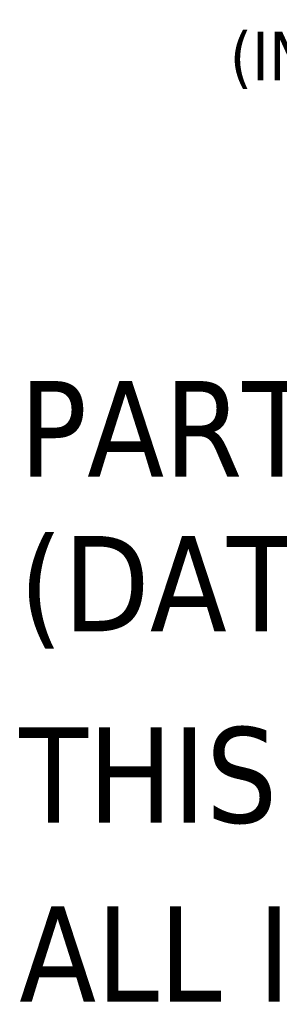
# Model space of a CAD drawing. Header units: inches. Extents: x 11 to 361, y 7 to 222.
# Tile 89 of 174: x 208 to 217, y 7 to 43. Entities that reach past the tile are written whole.
import ezdxf

# ---------------------------------------------------------------- set-up
doc = ezdxf.new("R2010")
doc.units = ezdxf.units.IN
doc.header["$LTSCALE"] = 22
doc.header["$MEASUREMENT"] = 0
doc.layers.add('Symbol (ANSI)', color=7, linetype='Continuous', lineweight=5)
doc.styles.add('Note Text (ANSI)', font='tahoma.ttf')
doc.styles.add('Text Style40', font='tahoma.ttf')

msp = doc.modelspace()

# ---------------------------------------------------------------- texts
at = {"layer": 'Symbol (ANSI)', "insert": (215.51569, 40.08161), "char_height": 1.76, "attachment_point": 7, "style": 'Text Style40'}
msp.add_mtext('(INSIDE TOP OF ENCL.)', dxfattribs=at)
at = {"layer": 'Symbol (ANSI)', "char_height": 3.464567, "attachment_point": 4, "style": 'Note Text (ANSI)'}
for s, insert, width in [('{\\A1;\\fTahoma|b0|i0;\\H3.4646;PART #:WRD626012N4D3PT}', (207.87402, 27.71654), 60.9724499), ('{\\A1;\\fTahoma|b0|i0;\\H3.4646;(DATA SUBJECT TO CHANGE WITHOUT NOTICE)}', (207.87402, 21.65354), 103.8303195), ('{\\A1;\\fTahoma|b0|i0;\\H3.4646;THIS DRAWING IS THE PROPERTY OF HUBBELL INC. WIEGMANN}', (207.87402, 15.15748), 138.9673203), ('{\\A1;\\fTahoma|b0|i0;\\H3.4646;ALL INFORMATION IS PROPRIETARY AND NOT TO BE DUPLICATED}', (207.87402, 8.66142), 143.4566573)]:
    msp.add_mtext(s, dxfattribs=dict(at, insert=insert, width=width))

doc.saveas('drawing.dxf')
